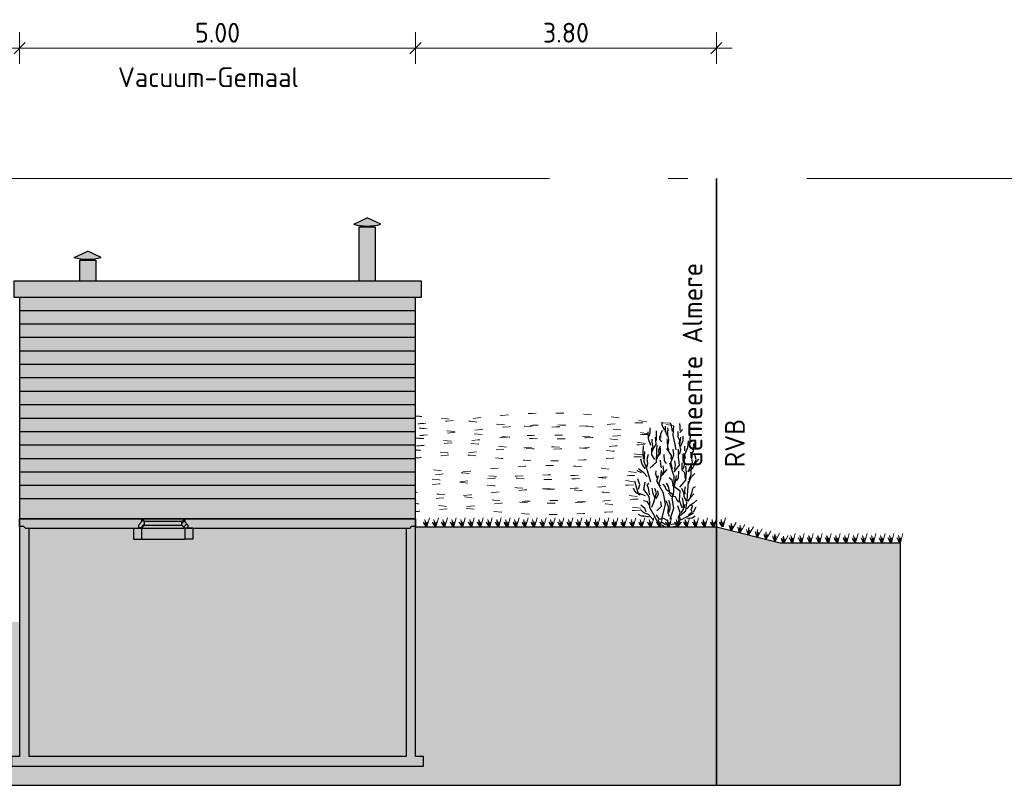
# Model space of a CAD drawing. Header units: metres. Extents: x 158819 to 159767, y 483764 to 484333.
# Tile 11 of 41: x 159192 to 159204, y 484029 to 484039. Entities that reach past the tile are written whole.
import ezdxf

# ---------------------------------------------------------------- set-up
doc = ezdxf.new("R2010")
doc.units = ezdxf.units.M
doc.linetypes.add('AL-NAP_LIJN', pattern=[15.25, 12, -1.5, 0.25, -1.5])
doc.linetypes.add('DOT', pattern=[0.25, 0, -0.25])
doc.layers.get('0').update_dxf_attribs({"lineweight": 25})
doc.layers.get('Defpoints').update_dxf_attribs({"lineweight": 25, "true_color": 0xff7fff})
doc.layers.add('N-WE-GR-BOOM-MEERSTAMMINGE BOOM-SD', color=7, linetype='Continuous', lineweight=30, true_color=0x5f7f00)
doc.layers.add('N-WE-GR-BOOM-S', color=7, linetype='Continuous', lineweight=40, true_color=0x009900)
doc.layers.add('N-WE-GR-WEGEN-A', color=7, linetype='Continuous', lineweight=40, true_color=0xffd6ad, transparency=0.4)
for name, color, linetype, lineweight in [('N-WE-KG-GRENS_PERCEEL-G', 150, 'KG-PERCEEL', 35), ('N-WE-VH-KANTVERHARDING-G', 7, 'Continuous', 25), ('X-XX-AL-M', 7, 'Continuous', 18), ('X-XX-AL-NAP-G', 7, 'AL-NAP_LIJN', 18), ('X-XX-AL-T25', 7, 'Continuous', 25)]:
    doc.layers.add(name, color=color, linetype=linetype, lineweight=lineweight)
doc.styles.add('NLCS-ISO-M100-T25', font='NLCS-ISO.ttf')
doc.styles.get("Standard").update_dxf_attribs({"font": 'NLCS-ISO.ttf'})
doc.linetypes.add('KG-PERCEEL', pattern='A,5.5,-2,["P",Standard,S=1.8,R=0,X=-0.5,Y=-0.9],-2,5.5,-2,[5,NLCS.shx,S=0.75,R=0,X=0,Y=0],-2', length=19)
doc.dimstyles.new('NLCS-M100-T25-SCHRAP-X_L2_H1', dxfattribs={"dimscale": 0.1, "dimtxt": 2.5, "dimasz": 1.4, "dimexe": 2, "dimexo": 2, "dimgap": 0.7, "dimtad": 1, "dimzin": 0, "dimdsep": 46, "dimtxsty": 'NLCS-ISO-M100-T25', "dimblk": 'OBLIQUE', "dimcen": 0, "dimdle": 2, "dimclrd": 256, "dimclre": 256, "dimclrt": 256, "dimadec": 1, "dimazin": 0, "dimtfac": 1, "dimtofl": 0, "dimtmove": 1, "dimatfit": 0, "dimldrblk": 'OBLIQUE', "dimfxl": 2, "dimfxlon": 1, "dimtfill": 1, "dimtfillclr": 254, "dimtolj": 1, "dimtzin": 0, "dimlwd": 18, "dimlwe": 18, "dimarcsym": 0})

# ---------------------------------------------------------------- blocks, each defined once
blk = doc.blocks.new('_Oblique')
at = {"color": 0, "linetype": 'ByBlock', "lineweight": -2}
blk.add_line((-0.5, -0.5), (0.5, 0.5), dxfattribs=at)
blk = doc.blocks.new('*D79')
at = {"layer": 'Defpoints', "color": 0, "transparency": 16777216}
for p in [(159191.589, 484038.203), (159182.589, 484037.44), (159191.589, 484032.159)]:
    blk.add_point(p, dxfattribs=at)
at = {"layer": 'X-XX-AL-M', "linetype": 'Continuous', "lineweight": 18, "transparency": 16777216}
for p, q in [((159182.589, 484038.003), (159182.589, 484038.403)), ((159191.589, 484038.003), (159191.589, 484038.403)), ((159182.389, 484038.203), (159191.789, 484038.203))]:
    blk.add_line(p, q, dxfattribs=at)
at = {"layer": 'X-XX-AL-M', "lineweight": 18, "transparency": 16777216, "xscale": 0.14, "yscale": 0.14, "zscale": 0.14, "rotation": 180}
blk.add_blockref('_Oblique', (159182.589, 484038.203), dxfattribs=at)
at = {"layer": 'X-XX-AL-M', "lineweight": 18, "transparency": 16777216, "xscale": 0.14, "yscale": 0.14, "zscale": 0.14}
blk.add_blockref('_Oblique', (159191.589, 484038.203), dxfattribs=at)
at = {"layer": 'X-XX-AL-M', "transparency": 16777216, "insert": (159187.089, 484038.398), "char_height": 0.25, "attachment_point": 5, "style": 'NLCS-ISO-M100-T25', "bg_fill": 3, "box_fill_scale": 1.1, "bg_fill_color": 256, "bg_fill_true_color": 13158600, "bg_fill_transparency": 0}
blk.add_mtext('\\A1;9.00', dxfattribs=at)
blk = doc.blocks.new('*D69')
at = {"layer": 'Defpoints', "color": 0, "transparency": 16777216}
for p in [(159196.589, 484038.203), (159196.589, 484035.259), (159191.589, 484032.159)]:
    blk.add_point(p, dxfattribs=at)
at = {"layer": 'X-XX-AL-M', "linetype": 'Continuous', "lineweight": 18, "transparency": 16777216}
for p, q in [((159191.589, 484038.003), (159191.589, 484038.403)), ((159196.589, 484038.003), (159196.589, 484038.403)), ((159191.389, 484038.203), (159196.789, 484038.203))]:
    blk.add_line(p, q, dxfattribs=at)
at = {"layer": 'X-XX-AL-M', "lineweight": 18, "transparency": 16777216, "xscale": 0.14, "yscale": 0.14, "zscale": 0.14, "rotation": 180}
blk.add_blockref('_Oblique', (159191.589, 484038.203), dxfattribs=at)
at = {"layer": 'X-XX-AL-M', "lineweight": 18, "transparency": 16777216, "xscale": 0.14, "yscale": 0.14, "zscale": 0.14}
blk.add_blockref('_Oblique', (159196.589, 484038.203), dxfattribs=at)
at = {"layer": 'X-XX-AL-M', "transparency": 16777216, "insert": (159194.089, 484038.398), "char_height": 0.25, "attachment_point": 5, "style": 'NLCS-ISO-M100-T25', "bg_fill": 3, "box_fill_scale": 1.1, "bg_fill_color": 256, "bg_fill_true_color": 13158600, "bg_fill_transparency": 0}
blk.add_mtext('\\A1;5.00', dxfattribs=at)
blk = doc.blocks.new('*D70')
at = {"layer": 'Defpoints', "color": 0, "transparency": 16777216}
for p in [(159200.389, 484038.203), (159200.389, 484036.559), (159196.589, 484035.259)]:
    blk.add_point(p, dxfattribs=at)
at = {"layer": 'X-XX-AL-M', "linetype": 'Continuous', "lineweight": 18, "transparency": 16777216}
for p, q in [((159196.589, 484038.003), (159196.589, 484038.403)), ((159200.389, 484038.003), (159200.389, 484038.403)), ((159196.389, 484038.203), (159200.589, 484038.203))]:
    blk.add_line(p, q, dxfattribs=at)
at = {"layer": 'X-XX-AL-M', "lineweight": 18, "transparency": 16777216, "xscale": 0.14, "yscale": 0.14, "zscale": 0.14, "rotation": 180}
blk.add_blockref('_Oblique', (159196.589, 484038.203), dxfattribs=at)
at = {"layer": 'X-XX-AL-M', "lineweight": 18, "transparency": 16777216, "xscale": 0.14, "yscale": 0.14, "zscale": 0.14}
blk.add_blockref('_Oblique', (159200.389, 484038.203), dxfattribs=at)
at = {"layer": 'X-XX-AL-M', "transparency": 16777216, "insert": (159198.489, 484038.398), "char_height": 0.25, "attachment_point": 5, "style": 'NLCS-ISO-M100-T25', "bg_fill": 3, "box_fill_scale": 1.1, "bg_fill_color": 256, "bg_fill_true_color": 13158600, "bg_fill_transparency": 0}
blk.add_mtext('\\A1;3.80', dxfattribs=at)
blk = doc.blocks.new('Gras-01')
at = {"layer": 'N-WE-GR-BOOM-S', "color": 85, "lineweight": 9, "true_color": 0x58ba48}
for p, q in [((0, 0), (0.004, 0.063)), ((0.003, 0), (0.034, 0.114))]:
    blk.add_line(p, q, dxfattribs=at)
at = {"layer": 'N-WE-GR-BOOM-S', "color": 85, "lineweight": 9, "true_color": 0x58ba48, "flags": 128}
for points in [[(-0.042, 0.06, 0.10285), (-0.006, 0)], [(-0.042, 0.06, -0.10285), (-0.006, 0)], [(-0.002, 0, -0.071887), (-0.022, 0.092)], [(-0.002, 0, 0.071887), (-0.022, 0.092)]]:
    blk.add_lwpolyline(points, format="xyb", dxfattribs=at)
blk = doc.blocks.new('*U248')
at = {"layer": 'N-WE-VH-KANTVERHARDING-G'}
blk.add_blockref('Gras-01', (0.141, 0), dxfattribs=at)
blk = doc.blocks.new('*U249')
at = {"layer": 'N-WE-VH-KANTVERHARDING-G', "color": 0, "linetype": 'ByBlock', "lineweight": -2, "transparency": 16777216}
for p in [(159196.589, 484032.159), (159196.703, 484032.159), (159196.816, 484032.159), (159196.929, 484032.159), (159197.043, 484032.159), (159197.156, 484032.159), (159197.269, 484032.159), (159197.383, 484032.159), (159197.496, 484032.159), (159197.609, 484032.159), (159197.722, 484032.159), (159197.836, 484032.159), (159197.949, 484032.159), (159198.062, 484032.159), (159198.176, 484032.159), (159198.289, 484032.159), (159198.402, 484032.159), (159198.516, 484032.159), (159198.629, 484032.159), (159198.742, 484032.159), (159198.856, 484032.159), (159198.969, 484032.159), (159199.082, 484032.159), (159199.196, 484032.159), (159199.309, 484032.159), (159199.422, 484032.159), (159199.535, 484032.159), (159199.649, 484032.159), (159199.762, 484032.159), (159199.875, 484032.159), (159199.989, 484032.159), (159200.102, 484032.159), (159200.215, 484032.159), (159200.329, 484032.159), (159201.211, 484031.959), (159201.324, 484031.959), (159201.437, 484031.959), (159201.551, 484031.959), (159201.664, 484031.959), (159201.777, 484031.959), (159201.891, 484031.959), (159202.004, 484031.959), (159202.117, 484031.959), (159202.23, 484031.959), (159202.344, 484031.959), (159202.457, 484031.959), (159202.57, 484031.959)]:
    blk.add_blockref('*U248', p, dxfattribs=at)
at = {"layer": 'N-WE-VH-KANTVERHARDING-G', "color": 0, "linetype": 'ByBlock', "lineweight": -2, "transparency": 16777216, "rotation": 346.0227539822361}
for p in [(159200.44, 484032.147), (159200.55, 484032.119), (159200.66, 484032.092), (159200.77, 484032.065), (159200.88, 484032.037), (159200.99, 484032.01), (159201.1, 484031.982)]:
    blk.add_blockref('*U248', p, dxfattribs=at)
blk = doc.blocks.new('SGR-HEESTER_S01_E_ZIJ-D')
blk.add_line((-0.166, 0), (0.141, 0))
at = {"flags": 128}
for points in [[(-0.975, 3.816), (-0.916, 3.956), (-0.916, 4.168)], [(-0.2, 4.074), (-0.317, 4.285), (-0.317, 4.402)], [(-0.035, 3.816), (-0.153, 3.992), (-0.153, 4.238)], [(-0.059, 4.003), (0, 4.086), (-0.047, 4.168)], [(0.2, 4.015), (0.164, 4.261), (0.106, 4.367)], [(0.399, 3.241), (0.317, 3.534), (0.235, 3.863), (0.282, 4.25)], [(0.587, 4.062), (0.587, 4.226), (0.575, 4.355)], [(-0.881, 3.429), (-1.01, 3.698), (-1.022, 3.992)], [(-0.787, 3.241), (-0.611, 3.487), (-0.658, 3.769)], [(-0.599, 3.64), (-0.599, 3.886), (-0.599, 4.039)], [(-0.329, 3.581), (-0.434, 3.687), (-0.423, 3.839)], [(-0.387, 3.734), (-0.387, 3.91), (-0.305, 4.074)], [(-0.012, 3.476), (0.023, 3.663), (-0.023, 3.863), (-0.023, 3.98)], [(0.552, 3.487), (0.575, 3.628), (0.493, 3.781), (0.493, 4.015)], [(0.564, 3.053), (0.622, 3.241), (0.575, 3.44), (0.634, 3.781)], [(0.575, 3.968), (0.716, 4.097)], [(0.634, 3.393), (0.751, 3.628), (0.74, 3.816)], [(1.045, 3.44), (1.092, 3.593), (1.115, 3.91)], [(-1.256, 2.866), (-1.268, 3.112), (-1.256, 3.405)], [(-0.933, 2.465), (-0.604, 2.728), (-0.582, 3.231), (-0.56, 3.45)], [(-0.693, 2.83), (-0.845, 3.03), (-0.845, 3.323)], [(-0.822, 3.147), (-0.775, 3.358), (-0.822, 3.558), (-0.822, 3.687)], [(-0.599, 2.819), (-0.47, 3.088), (-0.481, 3.241), (-0.399, 3.405)], [(-0.493, 2.983), (-0.399, 3.1), (-0.399, 3.323)], [(0.035, 3.217), (-0.023, 3.335), (-0.047, 3.64), (-0.059, 3.687)], [(0.834, 3.194), (0.822, 3.393)], [(0.869, 2.877), (0.834, 3.041), (0.986, 3.346), (1.022, 3.616)], [(1.198, 2.912), (1.198, 3.112), (1.268, 3.182), (1.28, 3.511)], [(-0.889, 1.874), (-1.064, 2.356), (-1.218, 2.75), (-1.196, 3.166)], [(-1.092, 2.514), (-1.033, 2.666), (-1.08, 2.854), (-1.01, 3.065)], [(-0.094, 2.666), (-0.2, 2.783), (-0.211, 3.041)], [(0.141, 2.854), (0.153, 3.006), (-0.082, 3.3)], [(0.2, 2.431), (0.129, 2.69), (0.27, 3.03), (0.235, 3.264)], [(0.294, 2.312), (0.557, 2.597), (0.513, 2.925), (0.513, 3.275)], [(0.751, 2.431), (0.834, 2.654), (0.787, 3.006)], [(0.995, 2.312), (1.214, 2.728), (1.126, 3.144)], [(1.292, 2.619), (1.397, 2.83), (1.339, 3.041)], [(-1.174, 2.443), (-1.327, 2.643), (-1.397, 2.854)], [(-0.352, 2.478), (-0.387, 2.619), (-0.399, 2.807)], [(-0.341, 2.138), (-0.223, 2.361), (-0.258, 2.572)], [(0.097, 0.321), (0.272, 0.78), (0.184, 1.196), (0.272, 1.459), (0.294, 2.115), (0.075, 2.684)], [(0.305, 2.42), (0.364, 2.584), (0.317, 2.783)], [(0.579, 1.677), (0.885, 1.962), (0.907, 2.29), (0.885, 2.553)], [(0.869, 2.021), (0.834, 2.267), (0.693, 2.385), (0.693, 2.69)], [(1.045, 1.997), (1.151, 2.197), (1.162, 2.572)], [(1.057, 2.361), (1.233, 2.478), (1.339, 2.654), (1.538, 2.854)], [(-1.362, 2.279), (-1.573, 2.361)], [(-1.08, 2.115), (-1.233, 2.267), (-1.503, 2.443)], [(-0.564, 2.044), (-0.634, 2.22), (-0.611, 2.361)], [(0.009, 0.233), (-0.319, 0.386), (-0.144, 0.955), (-0.254, 1.415), (-0.582, 1.918), (-0.495, 2.159)], [(-0.399, 1.716), (-0.481, 1.81), (-0.387, 2.044), (-0.352, 2.373)], [(-0.294, 2.185), (-0.07, 2.42)], [(0.305, 1.728), (0.364, 1.904), (0.411, 2.162)], [(0.411, 1.939), (0.505, 2.068), (0.528, 2.349)], [(1.022, 1.81), (1.139, 2.08), (1.327, 2.244)], [(-1.152, 1.305), (-1.524, 1.415), (-1.7, 1.918)], [(-1.515, 1.587), (-1.444, 1.775), (-1.55, 2.021)], [(-0.166, 0), (-0.517, 0.145), (-0.67, 0.408), (-0.933, 0.802), (-0.933, 1.021), (-0.977, 1.284), (-1.24, 1.568), (-1.174, 1.874)], [(-0.939, 1.352), (-0.975, 1.458), (-1.01, 1.645), (-1.069, 1.739), (-0.986, 1.833)], [(0.012, 1.481), (-0.106, 1.575), (-0.164, 1.692), (-0.258, 1.798)], [(0.27, 1.317), (0.07, 1.446), (0.012, 1.704), (-0.094, 1.833)], [(0.235, 1.763), (0.188, 1.962), (0.035, 2.068)], [(0.119, 0.102), (0.491, 0.167), (0.579, 0.474), (0.885, 0.671), (0.951, 1.13), (1.017, 1.918)], [(0.688, 0.802), (0.557, 1.108), (0.601, 1.502), (0.206, 1.743)], [(0.845, 1.376), (0.822, 1.54), (0.869, 1.681)], [(1.115, 1.282), (1.209, 1.47), (1.245, 1.645), (1.374, 1.704)], [(-1.432, 1.34), (-1.597, 1.423), (-1.714, 1.528), (-1.761, 1.634)], [(-0.845, 0.824), (-0.736, 1.043), (-0.604, 1.437), (-0.692, 1.612)], [(-0.693, 1.235), (-0.763, 1.399), (-0.822, 1.622)], [(-0.622, 1.2), (-0.493, 1.364), (-0.528, 1.516)], [(0.528, 1.035), (0.446, 1.129), (0.352, 1.258), (0.153, 1.282), (0.012, 1.411)], [(0.916, 1.082), (0.798, 1.258), (0.775, 1.434), (0.681, 1.61)], [(0.998, 1.082), (1.139, 1.247), (1.292, 1.387)], [(-1.127, 0.637), (-1.198, 0.777), (-1.397, 0.918)], [(-0.963, 0.918), (-1.057, 1.047), (-1.256, 1.094)], [(-0.582, 0.671), (-0.341, 0.868), (-0.385, 1.065)], [(0.059, 0.437), (-0.012, 0.578), (0, 0.848), (-0.117, 1.094)], [(0.023, 0.601), (0.082, 0.777), (0.082, 0.942), (0.023, 1.106)], [(0.493, 0.367), (0.599, 0.59), (0.47, 0.883)], [(0.622, 0.59), (0.763, 0.73), (0.763, 0.977), (0.716, 1.223)], [(0.798, 0.801), (0.845, 0.953)], [(0.928, 0.754), (1.104, 0.918), (1.198, 0.918)], [(1.01, 0.508), (1.198, 0.625), (1.151, 0.719), (1.233, 0.895)], [(1.139, 0.942), (1.28, 1.012), (1.432, 1.118)], [(1.268, 0.637), (1.397, 0.836)], [(-0.975, 0.402), (-1.221, 0.449), (-1.362, 0.449), (-1.503, 0.519)], [(-0.758, 0.277), (-0.999, 0.518), (-1.24, 0.583), (-1.415, 0.736)], [(-0.305, 0.32), (-0.47, 0.32), (-0.599, 0.508)], [(0.622, 0.299), (0.951, 0.43), (1.28, 0.583)], [(0.939, 0.367), (1.198, 0.379), (1.35, 0.461)], [(-0.141, 0.085), (-0.305, 0.167), (-0.352, 0.214)], [(0, 0), (-0.141, 0.144)], [(-0.023, 0), (0.141, 0.203)], [(0.141, 0), (0.528, 0.062), (0.669, 0.214)]]:
    blk.add_lwpolyline(points, dxfattribs=at)

msp = doc.modelspace()

# ---------------------------------------------------------------- hatches: boundary and pattern name
at = {"layer": 'N-WE-GR-WEGEN-A', "true_color": 0x939598, "transparency": 33554559}
h = msp.add_hatch(color=252, dxfattribs=at)
h.dxf.hatch_style = 1
h.paths.add_polyline_path([(159196.664, 484035.259), (159191.514, 484035.259), (159191.514, 484035.061), (159196.664, 484035.061)])
at = {"layer": 'N-WE-GR-WEGEN-A', "true_color": 0xf26722, "transparency": 33554559}
h = msp.add_hatch(color=30, dxfattribs=at)
h.dxf.hatch_style = 1
h.set_gradient(color1=(247, 171, 174), color2=(242, 103, 34), name='INVCYLINDER')
h.paths.add_polyline_path([(159196.589, 484035.061), (159191.589, 484035.061), (159191.589, 484032.259), (159196.589, 484032.259)])
at = {"layer": 'N-WE-GR-WEGEN-A', "true_color": 0xf8991e, "transparency": 33554534}
h = msp.add_hatch(color=30, dxfattribs=at)
h.dxf.hatch_style = 1
h.set_gradient(color1=(248, 153, 30), color2=(241, 235, 31), name='INVCURVED')
h.paths.add_polyline_path([(159182.744, 484031.017), (159182.893, 484031.013), (159184.676, 484030.959), (159191.588, 484030.959), (159191.588, 484029.259), (159191.487, 484029.259), (159191.487, 484029.139), (159196.689, 484029.139), (159196.689, 484029.259), (159196.589, 484029.259), (159196.589, 484032.159), (159200.389, 484032.159), (159201.193, 484031.959), (159202.712, 484031.959), (159202.712, 484028.896), (159153.721, 484028.896), (159153.721, 484032.019), (159155.265, 484032.022), (159156.259, 484031.359), (159156.759, 484031.359), (159157.75, 484032.02), (159160.689, 484032.086), (159160.689, 484031.986), (159160.389, 484031.986), (159160.389, 484031.736), (159160.089, 484031.736), (159160.089, 484031.036), (159162.089, 484031.036), (159162.277, 484030.659), (159162.814, 484030.659), (159163.352, 484030.659), (159163.54, 484031.036), (159164.789, 484031.036), (159164.789, 484031.736), (159164.489, 484031.736), (159164.489, 484031.986), (159164.189, 484031.986), (159164.189, 484032.086), (159165.331, 484032.06), (159168.095, 484032.144), (159169.939, 484032.347), (159170.939, 484032.377), (159170.939, 484032.245), (159170.739, 484032.245), (159170.739, 484031.945), (159170.439, 484031.945), (159170.439, 484030.945), (159177.839, 484030.945), (159177.839, 484031.165)])
at = {"layer": 'N-WE-GR-WEGEN-A', "true_color": 0x999b37, "transparency": 33554559}
h = msp.add_hatch(color=55, dxfattribs=at)
h.dxf.hatch_style = 1
h.paths.add_polyline_path([(159196.59, 484032.259), (159191.589, 484032.259), (159191.588, 484029.259), (159191.487, 484029.259), (159191.487, 484029.139), (159196.689, 484029.139), (159196.689, 484029.259), (159196.589, 484029.259)])
at = {"layer": 'N-WE-VH-KANTVERHARDING-G', "transparency": 33554559}
h = msp.add_hatch(color=256, dxfattribs=at)
h.dxf.hatch_style = 1
h.paths.add_polyline_path([(159196.935, 484032.251, -0.071887), (159196.955, 484032.159, -0.071887)], flags=17)
h = msp.add_hatch(color=256, dxfattribs=at)
h.dxf.hatch_style = 1
h.paths.add_polyline_path([(159197.049, 484032.251, -0.071887), (159197.068, 484032.159, -0.071887)], flags=17)
h = msp.add_hatch(color=256, dxfattribs=at)
h.dxf.hatch_style = 1
h.paths.add_polyline_path([(159197.162, 484032.251, -0.071887), (159197.181, 484032.159, -0.071887)], flags=17)
h = msp.add_hatch(color=256, dxfattribs=at)
h.dxf.hatch_style = 1
h.paths.add_polyline_path([(159197.275, 484032.251, -0.071887), (159197.295, 484032.159, -0.071887)], flags=17)
h = msp.add_hatch(color=256, dxfattribs=at)
h.dxf.hatch_style = 1
h.paths.add_polyline_path([(159197.389, 484032.251, -0.071887), (159197.408, 484032.159, -0.071887)], flags=17)
h = msp.add_hatch(color=256, dxfattribs=at)
h.dxf.hatch_style = 1
h.paths.add_polyline_path([(159197.502, 484032.251, -0.071887), (159197.521, 484032.159, -0.071887)], flags=17)
h = msp.add_hatch(color=256, dxfattribs=at)
h.dxf.hatch_style = 1
h.paths.add_polyline_path([(159197.615, 484032.251, -0.071887), (159197.635, 484032.159, -0.071887)], flags=17)
h = msp.add_hatch(color=256, dxfattribs=at)
h.dxf.hatch_style = 1
h.paths.add_polyline_path([(159197.728, 484032.251, -0.071887), (159197.748, 484032.159, -0.071887)], flags=17)
h = msp.add_hatch(color=256, dxfattribs=at)
h.dxf.hatch_style = 1
h.paths.add_polyline_path([(159197.842, 484032.251, -0.071887), (159197.861, 484032.159, -0.071887)], flags=17)
h = msp.add_hatch(color=256, dxfattribs=at)
h.dxf.hatch_style = 1
h.paths.add_polyline_path([(159197.955, 484032.251, -0.071887), (159197.975, 484032.159, -0.071887)], flags=17)
h = msp.add_hatch(color=256, dxfattribs=at)
h.dxf.hatch_style = 1
h.paths.add_polyline_path([(159198.068, 484032.251, -0.071887), (159198.088, 484032.159, -0.071887)], flags=17)
h = msp.add_hatch(color=256, dxfattribs=at)
h.dxf.hatch_style = 1
h.paths.add_polyline_path([(159198.182, 484032.251, -0.071887), (159198.201, 484032.159, -0.071887)], flags=17)
h = msp.add_hatch(color=256, dxfattribs=at)
h.dxf.hatch_style = 1
h.paths.add_polyline_path([(159198.295, 484032.251, -0.071887), (159198.315, 484032.159, -0.071887)], flags=17)
h = msp.add_hatch(color=256, dxfattribs=at)
h.dxf.hatch_style = 1
h.paths.add_polyline_path([(159198.408, 484032.251, -0.071887), (159198.428, 484032.159, -0.071887)], flags=17)
h = msp.add_hatch(color=256, dxfattribs=at)
h.dxf.hatch_style = 1
h.paths.add_polyline_path([(159198.522, 484032.251, -0.071887), (159198.541, 484032.159, -0.071887)], flags=17)
h = msp.add_hatch(color=256, dxfattribs=at)
h.dxf.hatch_style = 1
h.paths.add_polyline_path([(159198.635, 484032.251, -0.071887), (159198.654, 484032.159, -0.071887)], flags=17)
h = msp.add_hatch(color=256, dxfattribs=at)
h.dxf.hatch_style = 1
h.paths.add_polyline_path([(159198.748, 484032.251, -0.071887), (159198.768, 484032.159, -0.071887)], flags=17)
h = msp.add_hatch(color=256, dxfattribs=at)
h.dxf.hatch_style = 1
h.paths.add_polyline_path([(159198.862, 484032.251, -0.071887), (159198.881, 484032.159, -0.071887)], flags=17)
h = msp.add_hatch(color=256, dxfattribs=at)
h.dxf.hatch_style = 1
h.paths.add_polyline_path([(159198.975, 484032.251, -0.071887), (159198.994, 484032.159, -0.071887)], flags=17)
h = msp.add_hatch(color=256, dxfattribs=at)
h.dxf.hatch_style = 1
h.paths.add_polyline_path([(159199.088, 484032.251, -0.071887), (159199.108, 484032.159, -0.071887)], flags=17)
h = msp.add_hatch(color=256, dxfattribs=at)
h.dxf.hatch_style = 1
h.paths.add_polyline_path([(159199.202, 484032.251, -0.071887), (159199.221, 484032.159, -0.071887)], flags=17)
h = msp.add_hatch(color=256, dxfattribs=at)
h.dxf.hatch_style = 1
h.paths.add_polyline_path([(159199.315, 484032.251, -0.071887), (159199.334, 484032.159, -0.071887)], flags=17)
h = msp.add_hatch(color=256, dxfattribs=at)
h.dxf.hatch_style = 1
h.paths.add_polyline_path([(159199.428, 484032.251, -0.071887), (159199.448, 484032.159, -0.071887)], flags=17)
h = msp.add_hatch(color=256, dxfattribs=at)
h.dxf.hatch_style = 1
h.paths.add_polyline_path([(159199.541, 484032.251, -0.071887), (159199.561, 484032.159, -0.071887)], flags=17)
h = msp.add_hatch(color=256, dxfattribs=at)
h.dxf.hatch_style = 1
h.paths.add_polyline_path([(159199.655, 484032.251, -0.071887), (159199.674, 484032.159, -0.071887)], flags=17)
h = msp.add_hatch(color=256, dxfattribs=at)
h.dxf.hatch_style = 1
h.paths.add_polyline_path([(159199.768, 484032.251, -0.071887), (159199.788, 484032.159, -0.071887)], flags=17)
h = msp.add_hatch(color=256, dxfattribs=at)
h.dxf.hatch_style = 1
h.paths.add_polyline_path([(159199.881, 484032.251, -0.071887), (159199.901, 484032.159, -0.071887)], flags=17)
h = msp.add_hatch(color=256, dxfattribs=at)
h.dxf.hatch_style = 1
h.paths.add_polyline_path([(159199.995, 484032.251, -0.071887), (159200.014, 484032.159, -0.071887)], flags=17)
h = msp.add_hatch(color=256, dxfattribs=at)
h.dxf.hatch_style = 1
h.paths.add_polyline_path([(159200.108, 484032.251, -0.071887), (159200.128, 484032.159, -0.071887)], flags=17)
h = msp.add_hatch(color=256, dxfattribs=at)
h.dxf.hatch_style = 1
h.paths.add_polyline_path([(159200.221, 484032.251, -0.071887), (159200.241, 484032.159, -0.071887)], flags=17)
h = msp.add_hatch(color=256, dxfattribs=at)
h.dxf.hatch_style = 1
h.paths.add_polyline_path([(159200.335, 484032.251, -0.071887), (159200.354, 484032.159, -0.071887)], flags=17)

# ---------------------------------------------------------------- linework, layer by layer
at = {"color": 0, "linetype": 'ByBlock'}
for p, q in [((159193.127, 484032.221), (159193.089, 484032.182)), ((159193.089, 484032.182), (159193.089, 484032.152)), ((159193.115, 484032.144), (159193.166, 484032.195)), ((159193.127, 484032.259), (159193.135, 484032.259)), ((159193.127, 484032.259), (159193.127, 484032.221)), ((159193.127, 484032.225), (159193.147, 484032.244)), ((159193.166, 484032.182), (159193.127, 484032.144)), ((159193.135, 484032.259), (159193.677, 484032.259)), ((159193.135, 484032.259), (159193.158, 484032.229)), ((159193.158, 484032.229), (159193.166, 484032.229)), ((159193.166, 484032.229), (159193.639, 484032.229)), ((159193.166, 484032.182), (159193.166, 484032.229)), ((159193.166, 484032.182), (159193.639, 484032.182)), ((159193.639, 484032.201), (159193.677, 484032.24)), ((159193.639, 484032.182), (159193.639, 484032.229)), ((159193.646, 484032.229), (159193.639, 484032.229)), ((159193.639, 484032.182), (159193.677, 484032.144)), ((159193.669, 484032.259), (159193.646, 484032.229)), ((159193.663, 484032.158), (159193.702, 484032.196)), ((159193.677, 484032.259), (159193.677, 484032.221)), ((159193.677, 484032.221), (159193.715, 484032.182)), ((159193.715, 484032.182), (159193.715, 484032.152)), ((159193.027, 484032.144), (159193.127, 484032.144)), ((159193.027, 484032.144), (159193.027, 484032.005)), ((159193.089, 484032.152), (159193.089, 484032.144)), ((159193.127, 484032.144), (159193.089, 484032.144)), ((159193.127, 484032.144), (159193.127, 484032.005)), ((159193.127, 484032.144), (159193.677, 484032.144)), ((159193.677, 484032.144), (159193.677, 484032.005)), ((159193.777, 484032.144), (159193.677, 484032.144)), ((159193.677, 484032.144), (159193.715, 484032.144)), ((159193.715, 484032.152), (159193.715, 484032.144)), ((159193.777, 484032.144), (159193.777, 484032.005)), ((159193.027, 484032.005), (159193.127, 484032.005)), ((159193.127, 484032.005), (159193.677, 484032.005)), ((159193.777, 484032.005), (159193.677, 484032.005))]:
    msp.add_line(p, q, dxfattribs=at)
at = {"layer": 'Defpoints'}
for p in [(159202.712, 484031.959), (159153.721, 484028.896)]:
    msp.add_line(p, (159202.712, 484028.896), dxfattribs=at)
at = {"layer": 'N-WE-KG-GRENS_PERCEEL-G'}
msp.add_line((159200.389, 484036.559), (159200.389, 484028.896), dxfattribs=at)
at = {"layer": 'N-WE-VH-KANTVERHARDING-G', "flags": 128}
msp.add_lwpolyline([(159196.589, 484032.159), (159200.389, 484032.159), (159201.193, 484031.959), (159202.712, 484031.959)], dxfattribs=at)
at = {"layer": 'X-XX-AL-NAP-G'}
msp.add_line((159003.28, 484036.559), (159511.076, 484036.559), dxfattribs=at)

# ---------------------------------------------------------------- block references
at = {"layer": 'N-WE-GR-BOOM-MEERSTAMMINGE BOOM-SD', "xscale": 0.25, "yscale": 0.3, "zscale": 0.25}
msp.add_blockref('SGR-HEESTER_S01_E_ZIJ-D', (159199.783, 484032.159), dxfattribs=at)

# ---------------------------------------------------------------- texts
at = {"layer": 'X-XX-AL-T25', "color": 240, "true_color": 0xed1f24, "style": 'NLCS-ISO-M100-T25'}
msp.add_text('RVB', height=0.25, rotation=90, dxfattribs=at).set_placement((159200.748, 484032.909))

# ---------------------------------------------------------------- next in the draw order: dimensions: what is measured, and where the dimension line sits
at = {"layer": 'X-XX-AL-M'}
dim = msp.add_linear_dim(base=(159191.589, 484038.203), p1=(159182.589, 484037.44), p2=(159191.589, 484032.159), dimstyle='NLCS-M100-T25-SCHRAP-X_L2_H1', dxfattribs=at)
dim.commit()
dim.dimension.update_dxf_attribs({"geometry": '*D79', "text_midpoint": (159187.089, 484038.398)})

# ---------------------------------------------------------------- next in the draw order: linework, layer by layer
at = {"flags": 128}
msp.add_lwpolyline([(159196.589, 484032.259), (159196.589, 484035.061), (159196.664, 484035.061), (159196.664, 484035.259), (159191.514, 484035.259), (159191.514, 484035.061), (159191.589, 484035.061), (159191.589, 484032.259)], dxfattribs=at)
at = {"color": 0, "linetype": 'ByBlock', "flags": 128}
for points in [[(159191.589, 484032.259), (159191.587, 484029.259), (159191.487, 484029.259), (159191.487, 484029.139), (159196.689, 484029.139), (159196.689, 484029.259), (159196.589, 484029.259), (159196.589, 484032.259)], [(159191.589, 484032.259), (159196.589, 484032.259), (159196.589, 484032.163), (159196.535, 484032.163), (159196.511, 484032.139), (159193.507, 484032.139), (159191.707, 484032.139), (159191.665, 484032.139), (159191.641, 484032.163), (159191.589, 484032.163)]]:
    msp.add_lwpolyline(points, close=True, dxfattribs=at)
msp.add_lwpolyline([(159196.469, 484032.139), (159196.469, 484029.259), (159191.707, 484029.259), (159191.707, 484032.139)], dxfattribs=at)

# ---------------------------------------------------------------- next in the draw order: dimensions: what is measured, and where the dimension line sits
at = {"layer": 'X-XX-AL-M'}
dim = msp.add_linear_dim(base=(159196.589, 484038.203), p1=(159191.589, 484032.159), p2=(159196.589, 484035.259), dimstyle='NLCS-M100-T25-SCHRAP-X_L2_H1', dxfattribs=at)
dim.commit()
dim.dimension.update_dxf_attribs({"geometry": '*D69', "text_midpoint": (159194.089, 484038.398)})

# ---------------------------------------------------------------- next in the draw order: hatches: boundary and pattern name
at = {"layer": 'N-WE-VH-KANTVERHARDING-G', "transparency": 33554559}
h = msp.add_hatch(color=256, dxfattribs=at)
h.dxf.hatch_style = 1
h.paths.add_polyline_path([(159195.979, 484036.059), (159195.808, 484035.979, 0.132059), (159196.15, 484035.979)])
at = {"layer": 'N-WE-VH-KANTVERHARDING-G', "true_color": 0x939598, "transparency": 33554559}
h = msp.add_hatch(color=252, dxfattribs=at)
h.dxf.hatch_style = 1
h.paths.add_polyline_path([(159196.079, 484035.945), (159195.879, 484035.945), (159195.879, 484035.259), (159196.079, 484035.259)])
at = {"layer": 'N-WE-VH-KANTVERHARDING-G', "transparency": 33554559}
h = msp.add_hatch(color=256, dxfattribs=at)
h.dxf.hatch_style = 1
h.paths.add_polyline_path([(159196.064, 484035.962, -0.064973), (159195.894, 484035.962), (159195.894, 484035.945), (159196.064, 484035.945)])
h = msp.add_hatch(color=256, dxfattribs=at)
h.dxf.hatch_style = 1
h.paths.add_polyline_path([(159192.449, 484035.641), (159192.278, 484035.561, 0.132059), (159192.62, 484035.561)])
h = msp.add_hatch(color=256, dxfattribs=at)
h.dxf.hatch_style = 1
h.paths.add_polyline_path([(159192.534, 484035.543, -0.064973), (159192.363, 484035.543), (159192.363, 484035.526), (159192.534, 484035.526)])
at = {"layer": 'N-WE-VH-KANTVERHARDING-G', "true_color": 0x939598, "transparency": 33554559}
h = msp.add_hatch(color=252, dxfattribs=at)
h.dxf.hatch_style = 1
h.paths.add_polyline_path([(159192.549, 484035.526), (159192.349, 484035.526), (159192.349, 484035.259), (159192.549, 484035.259)])
at = {"layer": 'N-WE-VH-KANTVERHARDING-G', "transparency": 33554559}
h = msp.add_hatch(color=256, dxfattribs=at)
h.dxf.hatch_style = 1
h.paths.add_polyline_path([(159196.709, 484032.251, -0.071887), (159196.728, 484032.159, -0.071887)], flags=17)
h = msp.add_hatch(color=256, dxfattribs=at)
h.dxf.hatch_style = 1
h.paths.add_polyline_path([(159196.822, 484032.251, -0.071887), (159196.841, 484032.159, -0.071887)], flags=17)

# ---------------------------------------------------------------- next in the draw order: linework, layer by layer
at = {"color": 0, "linetype": 'ByBlock'}
for p, q in [((159195.894, 484035.945), (159195.894, 484035.962)), ((159196.064, 484035.945), (159196.064, 484035.962)), ((159192.363, 484035.526), (159192.363, 484035.543)), ((159192.534, 484035.526), (159192.534, 484035.543))]:
    msp.add_line(p, q, dxfattribs=at)
at = {"color": 0, "linetype": 'ByBlock', "flags": 128}
for points in [[(159195.808, 484035.979), (159195.979, 484036.059)], [(159196.15, 484035.979), (159195.979, 484036.059)], [(159192.278, 484035.561), (159192.449, 484035.641)], [(159192.62, 484035.561), (159192.449, 484035.641)]]:
    msp.add_lwpolyline(points, dxfattribs=at)
for points in [[(159195.879, 484035.259), (159195.879, 484035.945), (159196.079, 484035.945), (159196.079, 484035.259)], [(159192.349, 484035.259), (159192.349, 484035.526), (159192.549, 484035.526), (159192.549, 484035.259)]]:
    msp.add_lwpolyline(points, close=True, dxfattribs=at)
at = {"layer": 'N-WE-GR-BOOM-MEERSTAMMINGE BOOM-SD', "linetype": 'DOT', "lineweight": 0}
for points, knots in [([(159199.853, 484033.434), (159199.323, 484033.517), (159198.271, 484033.681), (159197.183, 484033.503), (159196.624, 484033.46), (159196.589, 484033.458)], [0, 0, 0, 0, 1.598214, 3.174223, 3.277765, 3.277765, 3.277765, 3.277765]), ([(159199.809, 484033.469), (159199.323, 484033.499), (159198.271, 484033.335), (159197.183, 484033.514), (159196.624, 484033.556), (159196.589, 484033.559)], [0, 0, 0, 0, 1.598214, 3.174223, 3.277765, 3.277765, 3.277765, 3.277765]), ([(159199.53, 484033.334), (159199.108, 484033.397), (159198.163, 484033.513), (159197.183, 484033.352), (159196.624, 484033.31), (159196.589, 484033.307)], [0.325334, 0.325334, 0.325334, 0.325334, 1.598214, 3.174223, 3.277765, 3.277765, 3.277765, 3.277765]), ([(159199.527, 484033.325), (159199.121, 484033.32), (159198.17, 484033.201), (159197.183, 484033.363), (159196.624, 484033.406), (159196.589, 484033.408)], [0.304557, 0.304557, 0.304557, 0.304557, 1.598214, 3.174223, 3.277765, 3.277765, 3.277765, 3.277765]), ([(159199.491, 484033.211), (159199.082, 484033.272), (159198.15, 484033.383), (159197.183, 484033.224), (159196.624, 484033.182), (159196.589, 484033.179)], [0.364324, 0.364324, 0.364324, 0.364324, 1.598214, 3.174223, 3.277765, 3.277765, 3.277765, 3.277765]), ([(159199.486, 484033.197), (159199.093, 484033.189), (159198.156, 484033.076), (159197.183, 484033.235), (159196.624, 484033.278), (159196.589, 484033.28)], [0.34787, 0.34787, 0.34787, 0.34787, 1.598214, 3.174223, 3.277765, 3.277765, 3.277765, 3.277765]), ([(159199.45, 484033.067), (159199.054, 484033.125), (159198.136, 484033.23), (159197.183, 484033.074), (159196.624, 484033.031), (159196.589, 484033.029)], [0.405418, 0.405418, 0.405418, 0.405418, 1.598214, 3.174223, 3.277765, 3.277765, 3.277765, 3.277765]), ([(159199.445, 484033.045), (159199.064, 484033.035), (159198.141, 484032.928), (159197.183, 484033.085), (159196.624, 484033.127), (159196.589, 484033.13)], [0.391774, 0.391774, 0.391774, 0.391774, 1.598214, 3.174223, 3.277765, 3.277765, 3.277765, 3.277765]), ([(159199.379, 484032.844), (159199.007, 484032.897), (159198.113, 484032.993), (159197.183, 484032.841), (159196.624, 484032.798), (159196.589, 484032.796)], [0.476292, 0.476292, 0.476292, 0.476292, 1.598214, 3.174223, 3.277765, 3.277765, 3.277765, 3.277765]), ([(159199.36, 484032.809), (159199.004, 484032.795), (159198.111, 484032.699), (159197.183, 484032.852), (159196.624, 484032.894), (159196.589, 484032.897)], [0.481065, 0.481065, 0.481065, 0.481065, 1.598214, 3.174223, 3.277765, 3.277765, 3.277765, 3.277765]), ([(159199.342, 484032.729), (159198.983, 484032.779), (159198.101, 484032.871), (159197.183, 484032.72), (159196.624, 484032.678), (159196.589, 484032.675)], [0.513563, 0.513563, 0.513563, 0.513563, 1.598214, 3.174223, 3.277765, 3.277765, 3.277765, 3.277765]), ([(159199.342, 484032.688), (159198.992, 484032.674), (159198.105, 484032.58), (159197.183, 484032.731), (159196.624, 484032.774), (159196.589, 484032.776)], [0.499167, 0.499167, 0.499167, 0.499167, 1.598214, 3.174223, 3.277765, 3.277765, 3.277765, 3.277765]), ([(159199.388, 484032.542), (159199.013, 484032.595), (159198.116, 484032.693), (159197.183, 484032.54), (159196.624, 484032.497), (159196.589, 484032.495)], [0.467675, 0.467675, 0.467675, 0.467675, 1.598214, 3.174223, 3.277765, 3.277765, 3.277765, 3.277765]), ([(159199.402, 484032.51), (159199.034, 484032.497), (159198.126, 484032.396), (159197.183, 484032.551), (159196.624, 484032.593), (159196.589, 484032.596)], [0.437042, 0.437042, 0.437042, 0.437042, 1.598214, 3.174223, 3.277765, 3.277765, 3.277765, 3.277765]), ([(159199.43, 484032.393), (159199.041, 484032.449), (159198.13, 484032.552), (159197.183, 484032.397), (159196.624, 484032.354), (159196.589, 484032.352)], [0.425459, 0.425459, 0.425459, 0.425459, 1.598214, 3.174223, 3.277765, 3.277765, 3.277765, 3.277765]), ([(159199.425, 484032.368), (159199.05, 484032.356), (159198.134, 484032.252), (159197.183, 484032.408), (159196.624, 484032.45), (159196.589, 484032.453)], [0.412727, 0.412727, 0.412727, 0.412727, 1.598214, 3.174223, 3.277765, 3.277765, 3.277765, 3.277765])]:
    msp.add_open_spline(points, degree=3, knots=knots, dxfattribs=at)
at = {"layer": 'N-WE-VH-KANTVERHARDING-G', "flags": 128}
for points in [[(159195.808, 484035.979, 0.132059), (159196.15, 484035.979)], [(159192.278, 484035.561, 0.132059), (159192.62, 484035.561)]]:
    msp.add_lwpolyline(points, format="xyb", dxfattribs=at)
for points in [[(159191.589, 484035.061), (159196.589, 484035.061)], [(159191.589, 484034.891), (159196.589, 484034.891)], [(159191.589, 484034.721), (159196.589, 484034.721)], [(159191.589, 484034.552), (159196.589, 484034.552)], [(159191.589, 484034.382), (159196.589, 484034.382)], [(159191.589, 484034.212), (159196.589, 484034.212)], [(159191.589, 484034.043), (159196.589, 484034.043)], [(159191.589, 484033.873), (159196.589, 484033.873)], [(159191.589, 484033.703), (159196.589, 484033.703)], [(159191.589, 484033.533), (159196.589, 484033.533)], [(159191.589, 484033.364), (159196.589, 484033.364)], [(159191.589, 484033.194), (159196.589, 484033.194)], [(159191.589, 484033.024), (159196.589, 484033.024)], [(159191.589, 484032.855), (159196.589, 484032.855)], [(159191.589, 484032.685), (159196.589, 484032.685)], [(159191.589, 484032.515), (159196.589, 484032.515)]]:
    msp.add_lwpolyline(points, dxfattribs=at)

# ---------------------------------------------------------------- next in the draw order: block references
at = {"layer": 'N-WE-VH-KANTVERHARDING-G'}
msp.add_blockref('*U249', (0, 0), dxfattribs=at)

# ---------------------------------------------------------------- next in the draw order: texts
at = {"layer": 'X-XX-AL-T25', "style": 'NLCS-ISO-M100-T25'}
msp.add_text('Vacuum-Gemaal', height=0.25, dxfattribs=at).set_placement((159192.83, 484037.711))

# ---------------------------------------------------------------- next in the draw order: dimensions: what is measured, and where the dimension line sits
at = {"layer": 'X-XX-AL-M'}
dim = msp.add_linear_dim(base=(159200.389, 484038.203), p1=(159196.589, 484035.259), p2=(159200.389, 484036.559), dimstyle='NLCS-M100-T25-SCHRAP-X_L2_H1', dxfattribs=at)
dim.commit()
dim.dimension.update_dxf_attribs({"geometry": '*D70', "text_midpoint": (159198.489, 484038.398)})

# ---------------------------------------------------------------- next in the draw order: texts
at = {"layer": 'X-XX-AL-T25', "color": 240, "true_color": 0xed1f24, "style": 'NLCS-ISO-M100-T25'}
msp.add_text('Gemeente Almere', height=0.25, rotation=90, dxfattribs=at).set_placement((159200.211, 484032.909))

doc.saveas('drawing.dxf')
